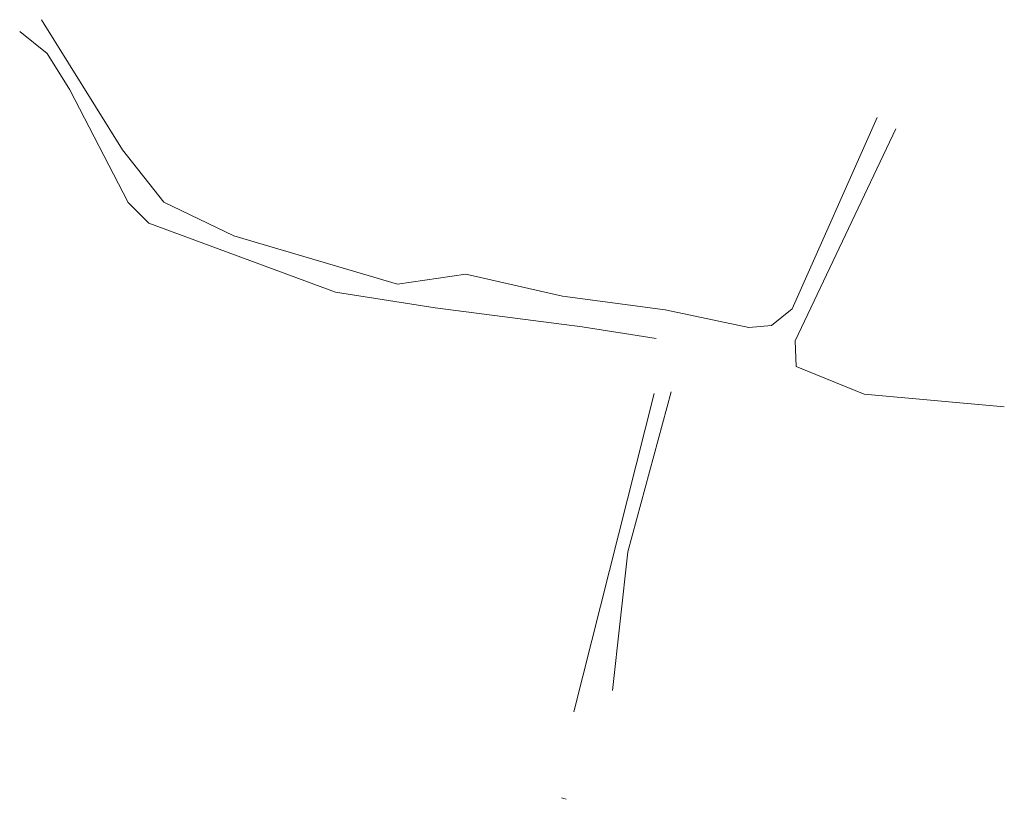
# Model space of a CAD drawing. Extents: x 97501 to 109728, y 463571 to 471596.
# Tile 25 of 25: x 109526 to 109728, y 469480 to 469639. Entities that reach past the tile are written whole.
import ezdxf

# ---------------------------------------------------------------- set-up
doc = ezdxf.new("R2010")
doc.units = 0
doc.layers.add('107 Goten', color=9, linetype='Continuous', lineweight=20, true_color=0xc0c0c0)

msp = doc.modelspace()

# ---------------------------------------------------------------- linework, layer by layer
at = {"layer": '107 Goten'}
for points in [[(109701.7, 469619.31), (109684.34, 469580.15), (109680.1, 469576.72), (109675.46, 469576.32), (109658.3, 469579.95), (109637.31, 469582.78), (109617.53, 469587.22), (109603.6, 469585.2), (109570.09, 469595.09), (109555.76, 469601.95), (109547.28, 469612.65), (109530.73, 469639.29)], [(109526.27, 469636.85), (109531.92, 469632.41), (109536.56, 469624.94), (109548.47, 469601.93), (109552.71, 469597.69), (109590.86, 469583.56), (109611.25, 469580.33), (109641.33, 469576.5), (109656.46, 469574.08)], [(109705.52, 469617), (109684.93, 469573.6), (109685.13, 469568.35), (109699.06, 469562.7), (109727.72, 469560.08)], [(109656.11, 469562.81), (109639.62, 469497.72)], [(109659.57, 469563.17), (109650.69, 469530.47), (109647.53, 469502.06)], [(109637.09, 469480.14), (109638.05, 469479.84)]]:
    msp.add_lwpolyline(points, dxfattribs=at)

doc.saveas('drawing.dxf')
